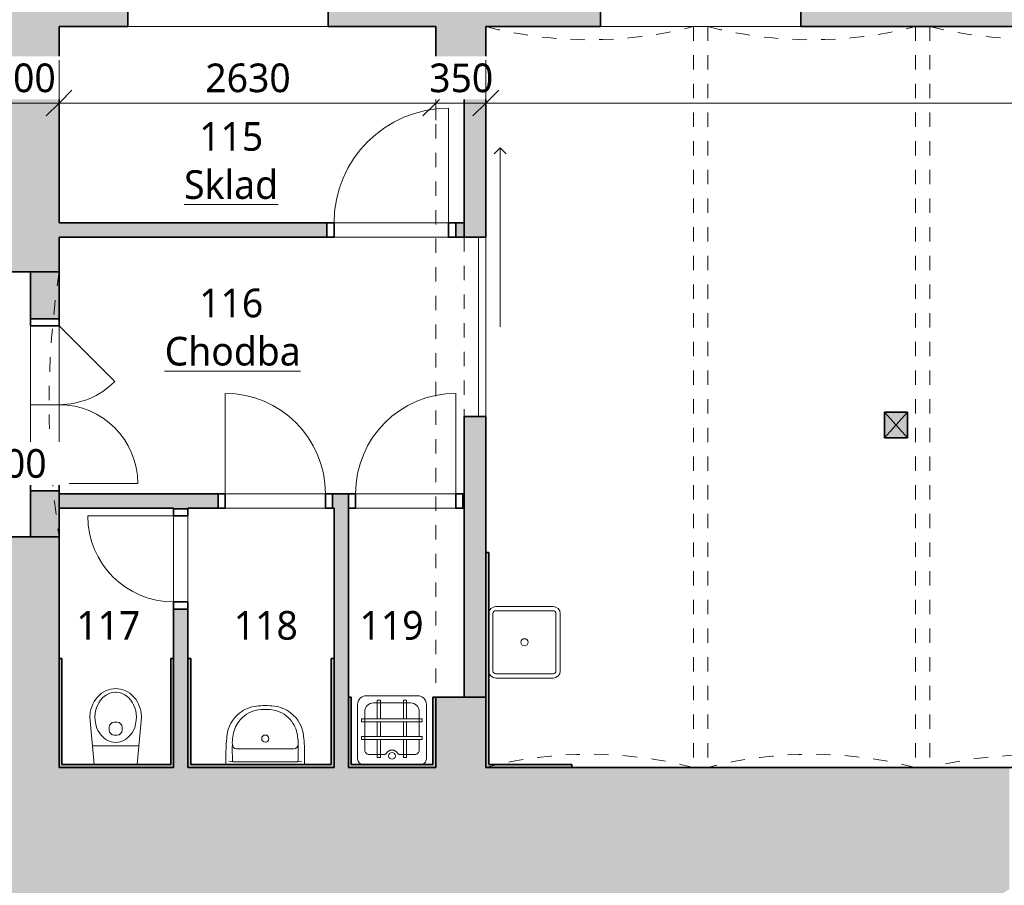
# Model space of a CAD drawing. Header units: metres. Extents: x -2.5 to 41.7, y -3 to 31.6.
# Tile 18 of 23: x 22 to 28.9, y 7.7 to 13.7. Entities that reach past the tile are written whole.
import ezdxf

# ---------------------------------------------------------------- set-up
doc = ezdxf.new("R2010")
doc.units = ezdxf.units.M
doc.linetypes.add('AV - Cerch_ 1 tecka 2mm', pattern=[0.004, 0.002, -0.001, 0, -0.001])
doc.layers.add('AV-KOTY', color=5, linetype='Continuous', lineweight=13, true_color=0x0000ff)
doc.layers.add('AV-MISTNOSTI', color=5, linetype='Continuous', lineweight=5, true_color=0x0000ff)
for name, color, linetype, lineweight in [('AV-KOTY-100', 7, 'Continuous', 5), ('AV-SRAFY', 7, 'Continuous', 35), ('AV-STAVBA', 7, 'Continuous', 18), ('AV-TEXTY', 7, 'Continuous', 5), ('AV-VYBAVENI', 7, 'Continuous', 18)]:
    doc.layers.add(name, color=color, linetype=linetype, lineweight=lineweight)
doc.styles.add('Trebuchet MS', font='trebuc.ttf', dxfattribs={"height": 0.2})
doc.styles.add('Trebuchet MS_B', font='trebuc.ttf', dxfattribs={"height": 0.2})
doc.dimstyles.new('2_mm_-_O_-_Blue_-_mm', dxfattribs={"dimscale": 0.3048, "dimtxt": 0.20619, "dimasz": 0.590551, "dimexe": 0.393701, "dimexo": 0.0625, "dimgap": 0.065617, "dimtad": 1, "dimdec": 0, "dimlfac": 1000, "dimzin": 0, "dimdsep": 46, "dimtxsty": 'Trebuchet MS', "dimblk1": 'OBLIQUE', "dimblk2": 'OBLIQUE', "dimsah": 1, "dimcen": 0.09, "dimazin": 0, "dimtfac": 1, "dimtdec": 4, "dimtix": 1, "dimtmove": 0, "dimatfit": 3, "dimfxl": 0.984252, "dimfxlon": 1, "dimtvp": 1, "dimtfill": 1, "dimtolj": 1, "dimtzin": 0, "dimarcsym": 2})

# ---------------------------------------------------------------- blocks, each defined once
blk = doc.blocks.new('DO_2-L_Obl__členěné_22 - 1100x1950-946527-1NP')
at = {"layer": 'AV-STAVBA'}
for p, q in [((0.55, 0.52), (0.55, -0.03)), ((-0.55, -0.03), (-0.1611, 0.3589)), ((-0.55, -0.03), (0.55, -0.03)), ((-0.55, -0.23), (-0.55, -0.03)), ((0, -0.03), (0, -0.23)), ((0.55, -0.23), (0.55, -0.03)), ((-0.6, -0.23), (-0.55, -0.23)), ((-0.55, -0.23), (0.55, -0.23)), ((0.55, -0.23), (0.6, -0.23))]:
    blk.add_line(p, q, dxfattribs=at)
at = {"layer": 'AV-STAVBA', "lineweight": 35}
for p, q in [((-0.55, -0.03), (-0.6, -0.03)), ((-0.6, -0.03), (-0.6, -0.23)), ((-0.55, -0.23), (-0.55, -0.03)), ((0.6, -0.03), (0.55, -0.03)), ((0.55, -0.03), (0.55, -0.23)), ((0.6, -0.23), (0.6, -0.03)), ((-0.6, -0.23), (-0.55, -0.23)), ((0.55, -0.23), (0.6, -0.23))]:
    blk.add_line(p, q, dxfattribs=at)
at = {"layer": 'AV-STAVBA', "linetype": 'AV - Cerch_ 1 tecka 2mm'}
for p, q in [((-0.55, -0.03), (0.55, -0.03)), ((-0.6, -0.23), (0.6, -0.23)), ((-0.55, -0.23), (0.55, -0.23))]:
    blk.add_line(p, q, dxfattribs=at)
at = {"layer": 'AV-STAVBA'}
for centre, start, end in [((0.55, -0.03), 90, 180), ((-0.55, -0.03), 360, 45)]:
    blk.add_arc(centre, 0.55, start, end, dxfattribs=at)
blk = doc.blocks.new('GM_Otvor s půlkruhovým nadpražím - 1850x3270-946843-1NP')
at = {"layer": 'AV-STAVBA', "linetype": 'AV - Cerch_ 1 tecka 2mm', "lineweight": 13}
for p, q in [((-0.925, 0.25), (0.925, 0.25)), ((0.925, -0.25), (-0.925, -0.25))]:
    blk.add_line(p, q, dxfattribs=at)
for centre, start, end in [((0, 6.3266), 261.3447, 278.6553), ((0, -6.3266), 81.3447, 98.6553)]:
    blk.add_arc(centre, 6.1466, start, end, dxfattribs=at)
blk = doc.blocks.new('GM_Otvor_obdélníkový - 4200x4810-947040-1NP')
at = {"layer": 'AV-STAVBA', "linetype": 'AV - Cerch_ 1 tecka 2mm', "lineweight": 13}
for p, q in [((-2.1, 0.175), (2.1, 0.175)), ((-2.1, -0.175), (2.1, -0.175)), ((-2.1, -0.175), (2.1, -0.175))]:
    blk.add_line(p, q, dxfattribs=at)
blk = doc.blocks.new('DO_1-P_Ocel_ - 700x1970_100-947632-1NP')
at = {"layer": 'AV-STAVBA'}
for p, q in [((-0.35, 0.75), (-0.35, 0.05)), ((-0.35, 0.05), (0.35, 0.05)), ((-0.35, -0.05), (0.35, -0.05))]:
    blk.add_line(p, q, dxfattribs=at)
at = {"layer": 'AV-STAVBA', "linetype": 'AV - Cerch_ 1 tecka 2mm'}
for p, q in [((-0.4, 0.05), (0.4, 0.05)), ((-0.35, 0.05), (0.35, 0.05)), ((-0.4, -0.05), (0.4, -0.05)), ((-0.35, -0.05), (0.35, -0.05))]:
    blk.add_line(p, q, dxfattribs=at)
at = {"layer": 'AV-STAVBA', "lineweight": 35}
for p, q in [((-0.35, 0.05), (-0.4, 0.05)), ((-0.4, 0.05), (-0.4, -0.05)), ((-0.35, -0.05), (-0.35, 0.05)), ((0.4, 0.05), (0.35, 0.05)), ((0.35, 0.05), (0.35, -0.05)), ((0.4, -0.05), (0.4, 0.05)), ((-0.4, -0.05), (-0.35, -0.05)), ((0.35, -0.05), (0.4, -0.05))]:
    blk.add_line(p, q, dxfattribs=at)
at = {"layer": 'AV-STAVBA'}
blk.add_arc((-0.35, 0.05), 0.7, 0, 90, dxfattribs=at)
blk = doc.blocks.new('DO_1-L_Ocel_ - 600x1970_100-934388-1NP')
at = {"layer": 'AV-STAVBA'}
for p, q in [((0.3, 0.65), (0.3, 0.05)), ((-0.3, 0.05), (0.3, 0.05)), ((-0.3, -0.05), (0.3, -0.05))]:
    blk.add_line(p, q, dxfattribs=at)
at = {"layer": 'AV-STAVBA', "linetype": 'AV - Cerch_ 1 tecka 2mm'}
for p, q in [((-0.35, 0.05), (0.35, 0.05)), ((-0.3, 0.05), (0.3, 0.05)), ((-0.35, -0.05), (0.35, -0.05)), ((-0.3, -0.05), (0.3, -0.05))]:
    blk.add_line(p, q, dxfattribs=at)
at = {"layer": 'AV-STAVBA', "lineweight": 35}
for p, q in [((-0.3, 0.05), (-0.35, 0.05)), ((-0.35, 0.05), (-0.35, -0.05)), ((-0.3, -0.05), (-0.3, 0.05)), ((0.35, 0.05), (0.3, 0.05)), ((0.3, 0.05), (0.3, -0.05)), ((0.35, -0.05), (0.35, 0.05)), ((-0.35, -0.05), (-0.3, -0.05)), ((0.3, -0.05), (0.35, -0.05))]:
    blk.add_line(p, q, dxfattribs=at)
at = {"layer": 'AV-STAVBA'}
blk.add_arc((0.3, 0.05), 0.6, 90, 180, dxfattribs=at)
blk = doc.blocks.new('DO_1-L_Ocel_ - 700x1970_100-947950-1NP')
at = {"layer": 'AV-STAVBA'}
for p, q in [((0.35, 0.75), (0.35, 0.05)), ((-0.35, 0.05), (0.35, 0.05)), ((-0.35, -0.05), (0.35, -0.05))]:
    blk.add_line(p, q, dxfattribs=at)
at = {"layer": 'AV-STAVBA', "linetype": 'AV - Cerch_ 1 tecka 2mm'}
for p, q in [((-0.4, 0.05), (0.4, 0.05)), ((-0.35, 0.05), (0.35, 0.05)), ((-0.4, -0.05), (0.4, -0.05)), ((-0.35, -0.05), (0.35, -0.05))]:
    blk.add_line(p, q, dxfattribs=at)
at = {"layer": 'AV-STAVBA', "lineweight": 35}
for p, q in [((-0.35, 0.05), (-0.4, 0.05)), ((-0.4, 0.05), (-0.4, -0.05)), ((-0.35, -0.05), (-0.35, 0.05)), ((0.4, 0.05), (0.35, 0.05)), ((0.35, 0.05), (0.35, -0.05)), ((0.4, -0.05), (0.4, 0.05)), ((-0.4, -0.05), (-0.35, -0.05)), ((0.35, -0.05), (0.4, -0.05))]:
    blk.add_line(p, q, dxfattribs=at)
at = {"layer": 'AV-STAVBA'}
blk.add_arc((0.35, 0.05), 0.7, 90, 180, dxfattribs=at)
blk = doc.blocks.new('DO_1-L_Ocel_ - 800x1970_100-948218-1NP')
at = {"layer": 'AV-STAVBA'}
for p, q in [((0.4, 0.85), (0.4, 0.05)), ((-0.4, 0.05), (0.4, 0.05)), ((-0.4, -0.05), (0.4, -0.05))]:
    blk.add_line(p, q, dxfattribs=at)
at = {"layer": 'AV-STAVBA', "linetype": 'AV - Cerch_ 1 tecka 2mm'}
for p, q in [((-0.45, 0.05), (0.45, 0.05)), ((-0.4, 0.05), (0.4, 0.05)), ((-0.45, -0.05), (0.45, -0.05)), ((-0.4, -0.05), (0.4, -0.05))]:
    blk.add_line(p, q, dxfattribs=at)
at = {"layer": 'AV-STAVBA', "lineweight": 35}
for p, q in [((-0.4, 0.05), (-0.45, 0.05)), ((-0.45, 0.05), (-0.45, -0.05)), ((-0.4, -0.05), (-0.4, 0.05)), ((0.45, 0.05), (0.4, 0.05)), ((0.4, 0.05), (0.4, -0.05)), ((0.45, -0.05), (0.45, 0.05)), ((-0.45, -0.05), (-0.4, -0.05)), ((0.4, -0.05), (0.45, -0.05))]:
    blk.add_line(p, q, dxfattribs=at)
at = {"layer": 'AV-STAVBA'}
blk.add_arc((0.4, 0.05), 0.8, 90, 180, dxfattribs=at)
blk = doc.blocks.new('GM_Void_valená klenba - GM_Void_valená klenba-1557071-1NP')
at = {"layer": 'AV-STAVBA', "linetype": 'AV - Cerch_ 1 tecka 2mm', "lineweight": 13}
for p, q in [((-0.725, 2.585), (-0.725, -2.585)), ((-0.725, 2.585), (0.725, 2.585)), ((0.725, 2.585), (0.725, -2.585)), ((-0.725, -2.585), (0.725, -2.585))]:
    blk.add_line(p, q, dxfattribs=at)
for centre, start, end in [((0, 5.3929), 255.52249, 284.47751), ((0, -5.3929), 75.52249, 104.47751)]:
    blk.add_arc(centre, 2.9, start, end, dxfattribs=at)
blk = doc.blocks.new('GM_Void_valená klenba - GM_Void_valená klenba-1557072-1NP')
at = {"layer": 'AV-STAVBA', "linetype": 'AV - Cerch_ 1 tecka 2mm', "lineweight": 13}
for p, q in [((-0.7, 2.585), (-0.7, -2.585)), ((-0.7, 2.585), (0.7, 2.585)), ((0.7, 2.585), (0.7, -2.585)), ((-0.7, -2.585), (0.7, -2.585))]:
    blk.add_line(p, q, dxfattribs=at)
for centre, start, end in [((0, 5.3992), 256.03204, 283.96796), ((0, -5.3992), 76.03204, 103.96796)]:
    blk.add_arc(centre, 2.9, start, end, dxfattribs=at)
blk = doc.blocks.new('DO_1-P_Ocel__posuvné - 1250x2000-1370342-1NP')
at = {"layer": 'AV-STAVBA'}
for p, q in [((-1.25, 0.175), (-1.2076, 0.2174)), ((-1.25, 0.175), (0, 0.175)), ((-1.25, 0.175), (-1.2076, 0.1326)), ((-0.625, 0.075), (0.625, 0.075)), ((-0.625, 0.025), (0.625, 0.025))]:
    blk.add_line(p, q, dxfattribs=at)
at = {"layer": 'AV-STAVBA', "linetype": 'AV - Cerch_ 1 tecka 2mm'}
for p, q in [((-0.625, 0.075), (0.625, 0.075)), ((-0.625, 0.025), (0.625, 0.025)), ((-0.625, -0.075), (0.625, -0.075))]:
    blk.add_line(p, q, dxfattribs=at)
blk = doc.blocks.new('SCO_Koncepční obdelníkový sloup - 180_150-1386633-1NP')
at = {"layer": 'AV-STAVBA'}
blk.add_hatch(color=256, dxfattribs=at).paths.add_polyline_path([(0.08, -0.09), (0.08, 0.09), (-0.08, 0.09), (-0.08, -0.09)])
for p, q in [((0.08, 0.09), (-0.08, -0.09)), ((-0.08, 0.09), (0.08, -0.09))]:
    blk.add_line(p, q, dxfattribs=at)
at = {"layer": 'AV-STAVBA', "lineweight": 35}
for p, q in [((0.08, 0.09), (-0.08, 0.09)), ((-0.08, 0.09), (-0.08, -0.09)), ((0.08, -0.09), (0.08, 0.09)), ((-0.08, -0.09), (0.08, -0.09))]:
    blk.add_line(p, q, dxfattribs=at)
blk = doc.blocks.new('Koncepční WC - WC NADRZ-1470814-1NP')
at = {"layer": 'AV-VYBAVENI', "lineweight": 13}
for p, q in [((-0.007, 0.4814), (-0.0194, 0.4661)), ((0.0069, 0.4953), (-0.007, 0.4814)), ((0.0218, 0.5074), (0.0069, 0.4953)), ((0.0377, 0.5177), (0.0218, 0.5074)), ((0.0398, 0.4856), (0.0314, 0.4782)), ((0.0541, 0.526), (0.0377, 0.5177)), ((0.0564, 0.4971), (0.0398, 0.4856)), ((0.0708, 0.5323), (0.0541, 0.526)), ((0.0707, 0.5044), (0.0564, 0.4971)), ((0.0799, 0.5081), (0.0707, 0.5044)), ((0.0876, 0.5367), (0.0708, 0.5323)), ((0.0987, 0.513), (0.0799, 0.5081)), ((0.1042, 0.5392), (0.0876, 0.5367)), ((0.117, 0.515), (0.0987, 0.513)), ((0.1203, 0.54), (0.1042, 0.5392)), ((0.1203, 0.515), (0.117, 0.515)), ((0.1365, 0.5392), (0.1203, 0.54)), ((0.1237, 0.515), (0.1203, 0.515)), ((0.142, 0.513), (0.1237, 0.515)), ((0.1531, 0.5367), (0.1365, 0.5392)), ((0.1607, 0.5081), (0.142, 0.513)), ((0.1699, 0.5323), (0.1531, 0.5367)), ((0.1699, 0.5044), (0.1607, 0.5081)), ((0.1866, 0.526), (0.1699, 0.5323)), ((0.1842, 0.4971), (0.1699, 0.5044)), ((0.2008, 0.4856), (0.1842, 0.4971)), ((0.203, 0.5177), (0.1866, 0.526)), ((0.2093, 0.4782), (0.2008, 0.4856)), ((0.2188, 0.5074), (0.203, 0.5177)), ((0.2338, 0.4953), (0.2188, 0.5074)), ((0.2476, 0.4814), (0.2338, 0.4953)), ((0.2601, 0.4661), (0.2476, 0.4814)), ((-0.047, 0.4136), (-0.0527, 0.395)), ((-0.0396, 0.4319), (-0.047, 0.4136)), ((-0.0303, 0.4494), (-0.0396, 0.4319)), ((-0.0194, 0.4661), (-0.0303, 0.4494)), ((-0.0051, 0.4278), (-0.0139, 0.4061)), ((0.0018, 0.4409), (-0.0051, 0.4278)), ((0.0148, 0.4601), (0.0018, 0.4409)), ((0.0314, 0.4782), (0.0148, 0.4601)), ((0.2258, 0.4601), (0.2093, 0.4782)), ((0.2388, 0.4409), (0.2258, 0.4601)), ((0.2458, 0.4278), (0.2388, 0.4409)), ((0.2546, 0.4061), (0.2458, 0.4278)), ((0.271, 0.4494), (0.2601, 0.4661)), ((0.2802, 0.4319), (0.271, 0.4494)), ((0.2877, 0.4136), (0.2802, 0.4319)), ((0.2934, 0.395), (0.2877, 0.4136)), ((-0.0567, 0.3764), (-0.0597, 0.34)), ((-0.0527, 0.395), (-0.0567, 0.3764)), ((-0.0233, 0.3644), (-0.0247, 0.342)), ((-0.0197, 0.3855), (-0.0233, 0.3644)), ((-0.0139, 0.4061), (-0.0197, 0.3855)), ((0.2603, 0.3855), (0.2546, 0.4061)), ((0.2639, 0.3644), (0.2603, 0.3855)), ((0.2653, 0.342), (0.2639, 0.3644)), ((0.2973, 0.3764), (0.2934, 0.395)), ((0.3003, 0.34), (0.2973, 0.3764)), ((-0.0597, 0.34), (-0.0288, 0.01)), ((-0.0247, 0.342), (-0.0237, 0.3197)), ((-0.0237, 0.3197), (-0.019, 0.2916)), ((-0.019, 0.2916), (-0.0125, 0.2698)), ((0.1103, 0.3054), (0.1203, 0.3054)), ((0.1203, 0.3054), (0.1303, 0.3054)), ((0.2532, 0.2698), (0.2597, 0.2916)), ((0.2597, 0.2916), (0.2644, 0.3197)), ((0.2644, 0.3197), (0.2653, 0.342)), ((0.2695, 0.01), (0.3003, 0.34)), ((-0.0125, 0.2698), (-0.0032, 0.2484)), ((-0.0032, 0.2484), (0.0063, 0.2319)), ((0.0063, 0.2319), (0.0188, 0.2151)), ((0.0188, 0.2151), (0.0344, 0.199)), ((0.0753, 0.2508), (0.0753, 0.2704)), ((0.1203, 0.2158), (0.1103, 0.2158)), ((0.1303, 0.2158), (0.1203, 0.2158)), ((0.1653, 0.2508), (0.1653, 0.2704)), ((0.2063, 0.199), (0.2219, 0.2151)), ((0.2219, 0.2151), (0.2344, 0.2319)), ((0.2344, 0.2319), (0.2439, 0.2484)), ((0.2439, 0.2484), (0.2532, 0.2698)), ((-0.0409, 0.1398), (0.1203, 0.1398)), ((0.0344, 0.199), (0.0515, 0.1859)), ((0.0515, 0.1859), (0.0699, 0.1759)), ((0.0699, 0.1759), (0.0885, 0.1693)), ((0.0885, 0.1693), (0.102, 0.1664)), ((0.102, 0.1664), (0.1203, 0.165)), ((0.1203, 0.165), (0.1387, 0.1664)), ((0.1203, 0.1398), (0.2816, 0.1398)), ((0.1387, 0.1664), (0.1521, 0.1693)), ((0.1521, 0.1693), (0.1708, 0.1759)), ((0.1708, 0.1759), (0.1891, 0.1859)), ((0.1891, 0.1859), (0.2063, 0.199))]:
    blk.add_line(p, q, dxfattribs=at)
for centre, start, end in [((0.1103, 0.2704), 90, 180), ((0.1303, 0.2704), 360, 90), ((0.1103, 0.2508), 180, 270), ((0.1303, 0.2508), 270, 0)]:
    blk.add_arc(centre, 0.035, start, end, dxfattribs=at)
blk = doc.blocks.new('Koncepční umyvadlo - 550x400-1470811-1NP')
at = {"layer": 'AV-VYBAVENI'}
for p, q in [((-0.15, 0.0696), (-0.15, 0.01)), ((-0.075, 0.12), (0.125, 0.12)), ((0.125, 0.12), (0.325, 0.12)), ((0.4, 0.01), (0.4, 0.0696)), ((-0.13, 0.0342), (-0.1027, 0.03)), ((-0.1027, 0.03), (0.3527, 0.03)), ((0.3527, 0.03), (0.38, 0.0342))]:
    blk.add_line(p, q, dxfattribs=at)
blk.add_circle((0.125, 0.191), 0.025, dxfattribs=at)
for centre, radius, start, end in [((0.087, 0.1893), 0.2291, 95.97223, 127.42411), ((0.125, 0.0213), 0.4007, 81.12195, 98.87805), ((0.163, 0.1893), 0.2291, 52.57589, 84.02777), ((0.0863, 0.1873), 0.2303, 126.98722, 174.63967), ((0.1108, 0.183), 0.2128, 102.9464, 143.51515), ((0.125, -0.0054), 0.4007, 81.12195, 98.87805), ((0.1392, 0.183), 0.2128, 36.48485, 77.0536), ((0.1637, 0.1873), 0.2303, 5.36033, 53.01278), ((0.1142, 0.1817), 0.2163, 143.76118, 174.20939), ((0.1358, 0.1817), 0.2163, 5.79061, 36.23882), ((1.3731, 0.0627), 1.5231, 174.49277, 179.73823), ((-1.1231, 0.0627), 1.5231, 0.26177, 5.50723), ((1.2179, 0.1148), 1.3234, 178.47706, 183.67527), ((0.092, 0.1621), 0.1973, 167.88867, 183.52869), ((-0.075, 0.15), 0.03, 180, 270), ((0.325, 0.15), 0.03, 270, 360), ((0.158, 0.1621), 0.1973, 356.47131, 12.11133), ((-0.9659, 0.1148), 1.3213, 356.32077, 1.52691)]:
    blk.add_arc(centre, radius, start, end, dxfattribs=at)
blk = doc.blocks.new('Koncepční Výlevka - 480x480-1479807-1NP')
at = {"layer": 'AV-VYBAVENI'}
for p, q in [((-0.055, 0.49), (0.3052, 0.49)), ((-0.115, 0.05), (-0.115, 0.4302)), ((-0.005, 0.44), (0.2552, 0.44)), ((0.0209, 0.4593), (0.0436, 0.4593)), ((0.0209, 0.33), (0.0209, 0.4593)), ((0.0436, 0.4593), (0.0436, 0.33)), ((0.2043, 0.4593), (0.2271, 0.4593)), ((0.2043, 0.33), (0.2043, 0.4593)), ((0.2271, 0.4593), (0.2271, 0.33)), ((0.365, 0.43), (0.365, 0.0502)), ((-0.065, 0.11), (-0.065, 0.3801)), ((0.315, 0.3801), (0.315, 0.2064)), ((-0.0872, 0.33), (0.3365, 0.33)), ((-0.0872, 0.3087), (-0.0872, 0.33)), ((0.3365, 0.3087), (-0.0872, 0.3087)), ((0.0209, 0.2064), (0.0209, 0.3087)), ((0.0436, 0.3087), (0.0436, 0.2064)), ((0.2043, 0.2064), (0.2043, 0.3087)), ((0.2271, 0.3087), (0.2271, 0.2064)), ((0.3365, 0.33), (0.3365, 0.3087)), ((-0.0872, 0.2064), (0.3365, 0.2064)), ((-0.0872, 0.1851), (-0.0872, 0.2064)), ((0.3365, 0.2064), (0.3365, 0.1851)), ((0.3365, 0.1851), (-0.0872, 0.1851)), ((0.0209, 0.0601), (0.0209, 0.1851)), ((0.0436, 0.1851), (0.0436, 0.0601)), ((0.2043, 0.0601), (0.2043, 0.1851)), ((0.2271, 0.1851), (0.2271, 0.0601)), ((0.315, 0.1851), (0.315, 0.1101)), ((-0.035, 0.08), (0.0752, 0.08)), ((0.0752, 0.08), (0.0846, 0.0864)), ((0.1654, 0.0864), (0.1748, 0.08)), ((0.1748, 0.08), (0.285, 0.08)), ((0.0436, 0.0601), (0.0209, 0.0601)), ((0.2271, 0.0601), (0.2043, 0.0601))]:
    blk.add_line(p, q, dxfattribs=at)
blk.add_circle((0.125, 0.0707), 0.0234, dxfattribs=at)
for centre, radius, start, end in [((-0.055, 0.43), 0.06, 90, 179.80888), ((0.305, 0.43), 0.06, 0, 89.814), ((-0.005, 0.38), 0.06, 90, 179.87038), ((0.255, 0.38), 0.06, 0.09691, 89.81457), ((-0.035, 0.11), 0.03, 180, 270.07847), ((0.125, 0.0659), 0.0453, 26.82606, 153.17386), ((0.285, 0.11), 0.03, 270.00002, 0.14738), ((-0.075, 0.05), 0.04, 180, 270), ((0.325, 0.05), 0.04, 270, 0.23407)]:
    blk.add_arc(centre, radius, start, end, dxfattribs=at)
blk = doc.blocks.new('Koncepční dřez - Dřez-607565-1NP')
at = {"layer": 'AV-VYBAVENI'}
for p, q in [((-0.2, 0.25), (0.2, 0.25)), ((0.2, 0.22), (-0.2, 0.22)), ((-0.22, 0.2), (-0.22, -0.2)), ((0.22, -0.2), (0.22, 0.2)), ((0.25, 0.2), (0.25, -0.2)), ((-0.2, -0.22), (0.2, -0.22)), ((-0.2, -0.25), (0.2, -0.25))]:
    blk.add_line(p, q, dxfattribs=at)
blk.add_circle((0, 0), 0.025, dxfattribs=at)
for centre, radius, start, end in [((-0.2, 0.2), 0.05, 90, 180), ((-0.2, 0.2), 0.02, 90, 180), ((0.2, 0.2), 0.05, 360, 90), ((0.2, 0.2), 0.02, 360, 90), ((-0.2, -0.2), 0.05, 180, 270), ((-0.2, -0.2), 0.02, 180, 270), ((0.2, -0.2), 0.02, 270, 360), ((0.2, -0.2), 0.05, 270, 360)]:
    blk.add_arc(centre, radius, start, end, dxfattribs=at)
blk = doc.blocks.new('DIMBLOCK32-1NP')
at = {"layer": 'AV-KOTY-100', "color": 5, "true_color": 0x0000ff}
for p, q in [((21.8248, 13.1646), (21.8248, 13.4646)), ((22.3248, 13.1646), (22.3248, 13.4646)), ((21.8248, 13.1646), (21.9148, 13.2546)), ((22.3248, 13.1646), (22.4148, 13.2546)), ((21.8248, 13.1646), (21.7348, 13.0746)), ((21.8248, 13.1646), (22.3248, 13.1646)), ((21.8248, 13.1646), (21.8248, 13.0446)), ((22.3248, 13.1646), (22.2348, 13.0746)), ((22.3248, 13.1646), (22.3248, 13.0446))]:
    blk.add_line(p, q, dxfattribs=at)
at = {"layer": 'AV-KOTY-100', "color": 0, "insert": (21.8546, 13.4405), "char_height": 0.2, "width": 0.528406, "attachment_point": 1, "line_spacing_factor": 1.048425, "style": 'Trebuchet MS', "bg_fill": 3, "box_fill_scale": 1.25, "bg_fill_color": 256, "bg_fill_true_color": 13158600, "bg_fill_transparency": 0}
blk.add_mtext('500', dxfattribs=at)
blk = doc.blocks.new('_Oblique')
at = {"color": 0, "linetype": 'ByBlock', "lineweight": -2}
blk.add_line((-0.5, -0.5), (0.5, 0.5), dxfattribs=at)
blk = doc.blocks.new('DIMBLOCK33-1NP')
at = {"layer": 'AV-KOTY-100', "color": 5, "true_color": 0x0000ff}
for p, q in [((22.3248, 13.1646), (22.3248, 13.4646)), ((24.9548, 13.1646), (24.9548, 13.4646)), ((22.3248, 13.1646), (22.4148, 13.2546)), ((24.9548, 13.1646), (25.0448, 13.2546)), ((22.3248, 13.1646), (22.2348, 13.0746)), ((22.3248, 13.1646), (24.9548, 13.1646)), ((22.3248, 13.1646), (22.3248, 13.0446)), ((24.9548, 13.1646), (24.8648, 13.0746)), ((24.9548, 13.1646), (24.9548, 13.0446))]:
    blk.add_line(p, q, dxfattribs=at)
at = {"layer": 'AV-KOTY-100', "color": 0, "insert": (23.3463, 13.4405), "char_height": 0.2, "width": 0.704541, "attachment_point": 1, "line_spacing_factor": 1.048425, "style": 'Trebuchet MS', "bg_fill": 3, "box_fill_scale": 1.25, "bg_fill_color": 256, "bg_fill_true_color": 13158600, "bg_fill_transparency": 0}
blk.add_mtext('2630', dxfattribs=at)
blk = doc.blocks.new('DIMBLOCK34-1NP')
at = {"layer": 'AV-KOTY-100', "color": 5, "true_color": 0x0000ff}
for p, q in [((24.9548, 13.1646), (24.9548, 13.4646)), ((25.3048, 13.1646), (25.3048, 13.4646)), ((24.9548, 13.1646), (25.0448, 13.2546)), ((25.3048, 13.1646), (25.3948, 13.2546)), ((24.9548, 13.1646), (24.8648, 13.0746)), ((24.9548, 13.1646), (25.3048, 13.1646)), ((24.9548, 13.1646), (24.9548, 13.0446)), ((25.3048, 13.1646), (25.2148, 13.0746)), ((25.3048, 13.1646), (25.3048, 13.0446))]:
    blk.add_line(p, q, dxfattribs=at)
at = {"layer": 'AV-KOTY-100', "color": 0, "insert": (24.9096, 13.4405), "char_height": 0.2, "width": 0.528406, "attachment_point": 1, "line_spacing_factor": 1.048425, "style": 'Trebuchet MS', "bg_fill": 3, "box_fill_scale": 1.25, "bg_fill_color": 256, "bg_fill_true_color": 13158600, "bg_fill_transparency": 0}
blk.add_mtext('350', dxfattribs=at)
blk = doc.blocks.new('DIMBLOCK35-1NP')
at = {"layer": 'AV-KOTY-100', "color": 5, "true_color": 0x0000ff}
for p, q in [((25.3048, 13.1646), (25.3048, 13.4646)), ((36.4748, 13.1646), (36.4748, 13.4646)), ((25.3048, 13.1646), (25.3948, 13.2546)), ((36.4748, 13.1646), (36.5648, 13.2546)), ((25.3048, 13.1646), (25.2148, 13.0746)), ((25.3048, 13.1646), (36.4748, 13.1646)), ((25.3048, 13.1646), (25.3048, 13.0446)), ((36.4748, 13.1646), (36.3848, 13.0746)), ((36.4748, 13.1646), (36.4748, 13.0446))]:
    blk.add_line(p, q, dxfattribs=at)
at = {"layer": 'AV-KOTY-100', "color": 0, "insert": (30.5229, 13.4405), "char_height": 0.2, "width": 0.880677, "attachment_point": 1, "line_spacing_factor": 1.048425, "style": 'Trebuchet MS', "bg_fill": 3, "box_fill_scale": 1.25, "bg_fill_color": 256, "bg_fill_true_color": 13158600, "bg_fill_transparency": 0}
blk.add_mtext('11170', dxfattribs=at)

msp = doc.modelspace()

# ---------------------------------------------------------------- hatches: boundary and pattern name
at = {"layer": 'AV-SRAFY', "lineweight": 18}
h = msp.add_hatch(color=256, dxfattribs=at)
h.paths.add_polyline_path([(39.1448, 13.6982), (39.1448, 14.7482), (38.6848, 14.7482), (38.6848, 13.6982), (39.0313, 13.6982)])
h.paths.add_polyline_path([(36.4748, 13.6982), (37.3348, 13.6982), (37.3348, 14.7482), (35.8548, 14.7482), (35.7548, 14.6482), (35.7548, 14.3782), (35.8048, 14.3782), (35.8048, 13.6982)])
h.paths.add_polyline_path([(33.5048, 13.6982), (34.4048, 13.6982), (34.4048, 14.3782), (34.4548, 14.3782), (34.4548, 14.6482), (34.3548, 14.7482), (33.5548, 14.7482), (33.4548, 14.6482), (33.4548, 14.3782), (33.5048, 14.3782), (33.5048, 14.0569)])
h.paths.add_polyline_path([(32.1048, 13.6982), (32.1048, 14.3782), (32.1548, 14.3782), (32.1548, 14.6482), (32.0548, 14.7482), (30.5548, 14.7482), (30.4548, 14.6482), (30.4548, 14.3782), (30.5048, 14.3782), (30.5048, 13.6982), (31.8664, 13.6982)])
h.paths.add_polyline_path([(29.1048, 13.6982), (29.1048, 14.3782), (29.1548, 14.3782), (29.1548, 14.6482), (29.0548, 14.7482), (27.5548, 14.7482), (27.4548, 14.6482), (27.4548, 14.3782), (27.5048, 14.3782), (27.5048, 13.6982)])
h.paths.add_polyline_path([(22.3248, 13.6982), (22.8048, 13.6982), (22.8048, 14.3782), (22.8548, 14.3782), (22.8548, 14.6482), (22.7548, 14.7482), (22.3248, 14.7482), (22.3248, 13.8482)])
h.paths.add_polyline_path([(24.2048, 13.6982), (26.1048, 13.6982), (26.1048, 14.3782), (26.1548, 14.3782), (26.1548, 14.6482), (26.0548, 14.7482), (24.2548, 14.7482), (24.1548, 14.6482), (24.1548, 14.3782), (24.2048, 14.3782), (24.2048, 14.0569)])
h = msp.add_hatch(color=256, dxfattribs=at)
h.paths.add_polyline_path([(21.8355, 8.5282), (22.3248, 8.5282), (22.3248, 10.137), (21.8248, 10.137), (21.8248, 8.5282)])
h.paths.add_polyline_path([(22.3248, 11.987), (22.3248, 13.8482), (21.8248, 13.8482), (21.8248, 11.987), (21.8355, 11.987)])
h = msp.add_hatch(color=256, dxfattribs=at)
h.paths.add_polyline_path([(25.3048, 8.5282), (25.3048, 9.0182), (24.9548, 9.0182), (24.9548, 8.5282)])
h.paths.add_polyline_path([(24.9548, 13.2182), (25.3048, 13.2182), (25.3048, 13.6982), (24.9548, 13.6982)])
h = msp.add_hatch(color=256, dxfattribs=at)
h.paths.add_polyline_path([(25.3048, 9.0182), (25.3048, 10.9782), (25.1548, 10.9782), (25.1548, 9.0182)])
h.paths.add_polyline_path([(25.3048, 12.2282), (25.3048, 13.2182), (25.1548, 13.2182), (25.1548, 12.2282)])
h = msp.add_hatch(color=256, dxfattribs=at)
h.paths.add_polyline_path([(25.1548, 12.2282), (25.1548, 12.3282), (25.0948, 12.3282), (25.0948, 12.2282)])
h.paths.add_polyline_path([(24.1948, 12.2282), (24.1948, 12.3282), (22.3248, 12.3282), (22.3248, 12.2282), (23.2685, 12.2282)])
h = msp.add_hatch(color=256, dxfattribs=at)
h.paths.add_polyline_path([(22.1248, 10.137), (22.3248, 10.137), (22.3248, 10.4595), (22.1248, 10.4595)])
h.paths.add_polyline_path([(22.1248, 11.6595), (22.3248, 11.6595), (22.3248, 11.987), (22.1248, 11.987), (22.1248, 11.8688)])
h = msp.add_hatch(color=256, dxfattribs=at)
h.paths.add_polyline_path([(24.3448, 10.3382), (24.3448, 10.4382), (24.2348, 10.4382), (24.2348, 10.3382), (24.2448, 10.3382)])
h.paths.add_polyline_path([(23.1248, 10.3382), (23.4348, 10.3382), (23.4348, 10.4382), (22.3248, 10.4382), (22.3248, 10.3382)])
h.paths.add_polyline_path([(25.1548, 10.3382), (25.1548, 10.4382), (25.1448, 10.4382), (25.1448, 10.3382)])
h = msp.add_hatch(color=256, dxfattribs=at)
h.paths.add_polyline_path([(23.1248, 8.5282), (23.2248, 8.5282), (23.2248, 9.6332), (23.1248, 9.6332)])
h.paths.add_polyline_path([(23.1248, 10.3332), (23.2248, 10.3332), (23.2248, 10.3382), (23.1248, 10.3382)])
for points in [[(24.3448, 8.5282), (24.3448, 10.3382), (24.2448, 10.3382), (24.2448, 8.5282)], [(25.3248, 8.5282), (25.3248, 10.0282), (25.3048, 10.0282), (25.3048, 8.5282)], [(22.3448, 8.5282), (22.3448, 9.2882), (22.3248, 9.2882), (22.3248, 8.5282)], [(23.1048, 8.5482), (23.1248, 8.5482), (23.1248, 9.2882), (23.1048, 9.2882)], [(23.2448, 8.5282), (23.2448, 9.2882), (23.2248, 9.2882), (23.2248, 8.5282)], [(24.2248, 8.5482), (24.2448, 8.5482), (24.2448, 9.2882), (24.2248, 9.2882), (24.2248, 8.5866)], [(24.3648, 8.5282), (24.3648, 9.0182), (24.3448, 9.0182), (24.3448, 8.5282)], [(24.9548, 8.5282), (24.9548, 9.0182), (24.9348, 9.0182), (24.9348, 8.5282)], [(23.1248, 8.5282), (23.1248, 8.5482), (22.3448, 8.5482), (22.3448, 8.5282)], [(24.2448, 8.5282), (24.2448, 8.5482), (23.2448, 8.5482), (23.2448, 8.5282), (23.985, 8.5282)], [(24.7015, 8.5282), (24.9348, 8.5282), (24.9348, 8.5482), (24.3648, 8.5482), (24.3648, 8.5282)], [(25.9048, 8.5282), (25.9048, 8.5482), (25.3248, 8.5482), (25.3248, 8.5282)]]:
    msp.add_hatch(color=256, dxfattribs=at).paths.add_polyline_path(points)
h = msp.add_hatch(color=256, dxfattribs=at)
h.paths.add_polyline_path([(21.8355, 1.3482), (22.4048, 1.3482), (22.4048, 4.0882), (21.8248, 4.0882), (21.8248, 1.3482)])
h.paths.add_polyline_path([(21.8248, 5.9882), (22.4048, 5.9882), (22.4048, 8.5282), (21.8248, 8.5282), (21.8248, 7.4926)])
h = msp.add_hatch(color=256, dxfattribs=at)
h.paths.add_polyline_path([(31.8664, 7.5782), (34.6148, 7.5782), (34.6148, 8.5282), (30.6798, 8.5282), (30.6798, 7.6782), (30.8298, 7.5782)])
h.paths.add_polyline_path([(39.1448, 7.5782), (39.1448, 8.5282), (38.8598, 8.5282), (38.8598, 7.5782)])
h.paths.add_polyline_path([(25.6948, 7.5782), (28.8098, 7.5782), (28.9598, 7.6782), (28.9598, 8.5282), (22.4048, 8.5282), (22.4048, 7.5782), (25.5448, 7.5782)])
h.paths.add_polyline_path([(36.9798, 7.5782), (36.9798, 8.5282), (35.9348, 8.5282), (35.9348, 7.5782)])

# ---------------------------------------------------------------- linework, layer by layer
at = {"layer": 'AV-STAVBA', "lineweight": 35}
for p, q in [((22.8048, 13.6982), (22.8048, 14.3782)), ((24.2048, 14.3782), (24.2048, 13.6982)), ((26.1048, 13.6982), (26.1048, 14.3782)), ((27.5048, 14.3782), (27.5048, 13.6982)), ((22.3248, 13.6982), (22.8048, 13.6982)), ((22.3248, 12.3282), (22.3248, 13.6982)), ((24.2048, 13.6982), (24.9548, 13.6982)), ((24.9548, 13.6982), (24.9548, 13.2182)), ((25.3048, 13.6982), (26.1048, 13.6982)), ((25.3048, 12.2282), (25.3048, 13.6982)), ((27.5048, 13.6982), (29.1048, 13.6982)), ((25.3048, 13.2182), (24.9548, 13.2182)), ((25.1548, 13.2182), (25.1548, 12.2282)), ((24.1948, 12.3282), (22.3248, 12.3282)), ((24.1948, 12.2282), (24.1948, 12.3282)), ((25.1548, 12.3282), (25.0948, 12.3282)), ((25.0948, 12.3282), (25.0948, 12.2282)), ((22.3248, 12.2282), (24.1948, 12.2282)), ((22.3248, 11.6595), (22.3248, 12.2282)), ((25.0948, 12.2282), (25.3048, 12.2282)), ((22.3248, 11.987), (21.8248, 11.987)), ((22.1248, 11.987), (22.1248, 11.6595)), ((22.1248, 11.6595), (22.3248, 11.6595)), ((25.3048, 10.9782), (25.1548, 10.9782)), ((25.1548, 10.9782), (25.1548, 9.0182)), ((25.3048, 10.9782), (25.3048, 8.5282)), ((22.1248, 10.4595), (22.1248, 10.137)), ((22.3248, 10.4595), (22.1248, 10.4595)), ((22.3248, 10.4595), (22.3248, 8.5282)), ((23.4348, 10.4382), (22.3248, 10.4382)), ((23.4348, 10.3382), (23.4348, 10.4382)), ((24.3448, 10.4382), (24.2348, 10.4382)), ((24.2348, 10.4382), (24.2348, 10.3382)), ((24.3448, 10.4382), (24.3448, 8.5282)), ((25.1548, 10.4382), (25.1448, 10.4382)), ((25.1448, 10.4382), (25.1448, 10.3382)), ((22.3248, 10.3382), (23.1248, 10.3382)), ((23.1248, 10.3382), (23.1248, 10.3332)), ((23.1248, 10.3332), (23.2248, 10.3332)), ((23.2248, 10.3382), (23.4348, 10.3382)), ((23.2248, 10.3332), (23.2248, 10.3382)), ((24.2348, 10.3382), (24.2448, 10.3382)), ((24.2448, 8.5282), (24.2448, 10.3382)), ((25.1448, 10.3382), (25.1548, 10.3382)), ((21.8248, 10.137), (22.3248, 10.137)), ((25.3248, 10.0282), (25.3048, 10.0282)), ((25.3248, 8.5482), (25.3248, 10.0282)), ((23.2248, 9.6332), (23.1248, 9.6332)), ((23.1248, 8.5282), (23.1248, 9.6332)), ((23.2248, 9.6332), (23.2248, 8.5282)), ((22.3448, 9.2882), (22.3248, 9.2882)), ((22.3448, 8.5482), (22.3448, 9.2882)), ((23.1248, 9.2882), (23.1048, 9.2882)), ((23.1048, 9.2882), (23.1048, 8.5482)), ((23.2448, 9.2882), (23.2248, 9.2882)), ((23.2448, 8.5482), (23.2448, 9.2882)), ((24.2448, 9.2882), (24.2248, 9.2882)), ((24.2248, 9.2882), (24.2248, 8.5482)), ((24.3648, 9.0182), (24.3448, 9.0182)), ((24.3648, 8.5482), (24.3648, 9.0182)), ((24.9348, 9.0182), (25.3048, 9.0182)), ((24.9348, 9.0182), (24.9348, 8.5482)), ((24.9548, 9.0182), (24.9548, 8.5282)), ((23.1248, 8.5282), (22.3248, 8.5282)), ((23.1048, 8.5482), (22.3448, 8.5482)), ((24.2448, 8.5282), (23.2248, 8.5282)), ((24.2248, 8.5482), (23.2448, 8.5482)), ((24.9548, 8.5282), (24.3448, 8.5282)), ((24.9348, 8.5482), (24.3648, 8.5482)), ((25.3048, 8.5282), (34.6148, 8.5282)), ((25.9048, 8.5482), (25.3248, 8.5482)), ((25.9048, 8.5282), (25.9048, 8.5482))]:
    msp.add_line(p, q, dxfattribs=at)
at = {"layer": 'AV-STAVBA'}
for p, q in [((24.2048, 13.6982), (22.8048, 13.6982)), ((27.5048, 13.6982), (26.1048, 13.6982)), ((24.2448, 12.3282), (25.0448, 12.3282)), ((25.0448, 12.2282), (24.2448, 12.2282)), ((25.3048, 12.2282), (25.3048, 10.9782)), ((22.1248, 10.5095), (22.1248, 11.6095)), ((22.1248, 11.6095), (22.1248, 10.5095)), ((22.3248, 11.6095), (22.3248, 10.5095)), ((23.4848, 10.4382), (24.1848, 10.4382)), ((24.3948, 10.4382), (25.0948, 10.4382)), ((24.1848, 10.3382), (23.4848, 10.3382)), ((25.0948, 10.3382), (24.3948, 10.3382)), ((23.1248, 9.6832), (23.1248, 10.2832)), ((23.2248, 10.2832), (23.2248, 9.6832))]:
    msp.add_line(p, q, dxfattribs=at)

# ---------------------------------------------------------------- block references
at = {"layer": 'AV-STAVBA', "linetype": 'AV - Cerch_ 1 tecka 2mm', "lineweight": 13}
for name, p in [('GM_Void_valená klenba - GM_Void_valená klenba-1557071-1NP', (26.0298, 11.1132)), ('GM_Void_valená klenba - GM_Void_valená klenba-1557071-1NP', (27.5798, 11.1132)), ('GM_Void_valená klenba - GM_Void_valená klenba-1557072-1NP', (29.1048, 11.1132))]:
    msp.add_blockref(name, p, dxfattribs=at)
at = {"layer": 'AV-STAVBA'}
for name, p, rotation in [('GM_Otvor_obdélníkový - 4200x4810-947040-1NP', (25.1298, 11.1182), 269.9999999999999), ('DO_1-P_Ocel__posuvné - 1250x2000-1370342-1NP', (25.2298, 11.6032), 269.9999999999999), ('DO_2-L_Obl__členěné_22 - 1100x1950-946527-1NP', (22.3548, 11.0595), 269.9999999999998), ('DO_1-L_Ocel_ - 600x1970_100-934388-1NP', (23.1748, 9.9832), 89.99999999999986)]:
    msp.add_blockref(name, p, dxfattribs=dict(at, rotation=rotation))
for name, p in [('DO_1-L_Ocel_ - 800x1970_100-948218-1NP', (24.6448, 12.2782)), ('DO_1-P_Ocel_ - 700x1970_100-947632-1NP', (23.8348, 10.3882)), ('DO_1-L_Ocel_ - 700x1970_100-947950-1NP', (24.7448, 10.3882)), ('SCO_Koncepční obdelníkový sloup - 180_150-1386633-1NP', (28.1698, 10.9182))]:
    msp.add_blockref(name, p, dxfattribs=at)
at = {"layer": 'AV-STAVBA', "linetype": 'AV - Cerch_ 1 tecka 2mm', "lineweight": 13, "rotation": 269.9999999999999}
msp.add_blockref('GM_Otvor s půlkruhovým nadpražím - 1850x3270-946843-1NP', (22.0748, 11.062), dxfattribs=at)
at = {"layer": 'AV-VYBAVENI'}
for name, p in [('Koncepční dřez - Dřez-607565-1NP', (25.5748, 9.4017)), ('Koncepční WC - WC NADRZ-1470814-1NP', (22.5998, 8.5382)), ('Koncepční Výlevka - 480x480-1479807-1NP', (24.5248, 8.5382)), ('Koncepční umyvadlo - 550x400-1470811-1NP', (23.6398, 8.5382))]:
    msp.add_blockref(name, p, dxfattribs=at)

# ---------------------------------------------------------------- texts
at = {"layer": 'AV-MISTNOSTI', "char_height": 0.2, "attachment_point": 1, "style": 'Trebuchet MS_B'}
for s, insert, width in [('115', (23.3036, 13.0319), 0.601266), ('\\LSklad', (23.1981, 12.6956), 0.857806), ('116', (23.3036, 11.8693), 0.601266), ('\\LChodba', (23.0621, 11.533), 1.186497), ('117', (22.445, 9.6198), 0.601266), ('118', (23.5451, 9.6198), 0.601266), ('119', (24.423, 9.6198), 0.601266)]:
    msp.add_mtext(s, dxfattribs=dict(at, insert=insert, width=width))

# ---------------------------------------------------------------- next in the draw order: texts
at = {"layer": 'AV-TEXTY', "color": 5, "true_color": 0x0000ff, "insert": (21.791, 10.7495), "char_height": 0.2, "width": 0.553164, "attachment_point": 1, "style": 'Trebuchet MS', "bg_fill": 3, "box_fill_scale": 1.25, "bg_fill_color": 256, "bg_fill_true_color": 13158600, "bg_fill_transparency": 0}
msp.add_mtext('300', dxfattribs=at)

# ---------------------------------------------------------------- next in the draw order: dimensions: what is measured, and where the dimension line sits
at = {"layer": 'AV-KOTY', "lineweight": 5}
dim = msp.add_linear_dim(base=(22.3248, 13.1646), p1=(21.8248, 13.4646), p2=(22.3248, 13.4646), dimstyle='2_mm_-_O_-_Blue_-_mm', override={"dimpost": '<>', "dimfxl": 0.5}, dxfattribs=at)
dim.commit()
dim.dimension.update_dxf_attribs({"geometry": 'DIMBLOCK32-1NP', "text_midpoint": (22.0748, 13.2863)})

# ---------------------------------------------------------------- next in the draw order: dimensions: what is measured, and where the dimension line sits
dim = msp.add_linear_dim(base=(24.9548, 13.1646), p1=(22.3248, 13.4646), p2=(24.9548, 13.4646), dimstyle='2_mm_-_O_-_Blue_-_mm', override={"dimpost": '<>', "dimfxl": 2.63}, dxfattribs=at)
dim.commit()
dim.dimension.update_dxf_attribs({"geometry": 'DIMBLOCK33-1NP', "text_midpoint": (23.6398, 13.2867)})

# ---------------------------------------------------------------- next in the draw order: dimensions: what is measured, and where the dimension line sits
dim = msp.add_linear_dim(base=(25.3048, 13.1646), p1=(24.9548, 13.4646), p2=(25.3048, 13.4646), dimstyle='2_mm_-_O_-_Blue_-_mm', override={"dimpost": '<>', "dimfxl": 0.35}, dxfattribs=at)
dim.commit()
dim.dimension.update_dxf_attribs({"geometry": 'DIMBLOCK34-1NP', "text_midpoint": (25.1298, 13.2863)})

# ---------------------------------------------------------------- next in the draw order: dimensions: what is measured, and where the dimension line sits
dim = msp.add_linear_dim(base=(36.4748, 13.1646), p1=(25.3048, 13.4646), p2=(36.4748, 13.4646), dimstyle='2_mm_-_O_-_Blue_-_mm', override={"dimpost": '<>', "dimfxl": 11.17}, dxfattribs=at)
dim.commit()
dim.dimension.update_dxf_attribs({"geometry": 'DIMBLOCK35-1NP', "text_midpoint": (30.8898, 13.2863)})

doc.saveas('drawing.dxf')
